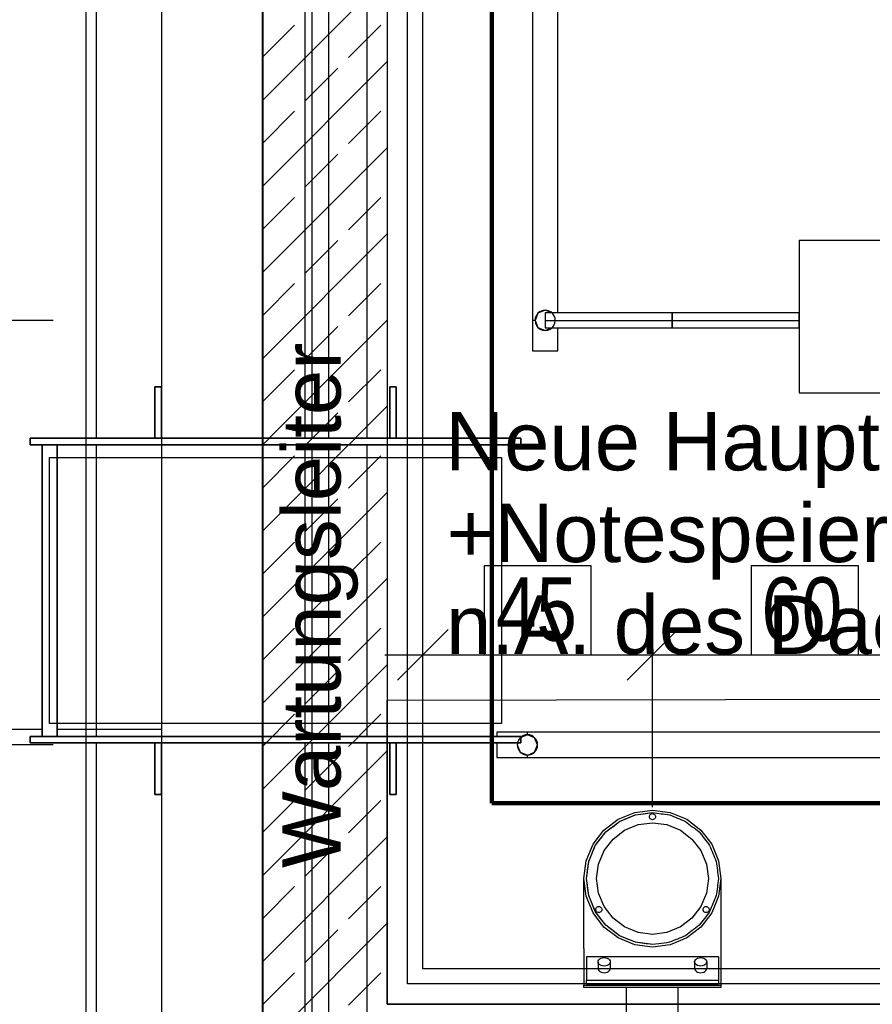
# Model space of a CAD drawing. Header units: metres. Extents: x -2 to 57.6, y -0.5 to 41.5.
# Tile 6 of 41: x 12 to 15.4, y 14 to 17.8. Entities that reach past the tile are written whole.
import ezdxf
from ezdxf.enums import TextEntityAlignment as Align

# ---------------------------------------------------------------- set-up
doc = ezdxf.new("R2010")
doc.units = ezdxf.units.M
doc.layers.add('ITB_ELT_Blitzschutz', color=5, linetype='Continuous')
doc.layers.add('ITB_XXX_xRef', color=251, linetype='Continuous')
doc.styles.add('ARIAL', font='txt', dxfattribs={"height": 0.2})
doc.styles.add('ARIAL NARROW', font='txt', dxfattribs={"height": 0.2})

# ---------------------------------------------------------------- blocks, each defined once
blk = doc.blocks.new('ITB_1003-ID-102-8-535-128')
at = {"layer": 'ITB_XXX_xRef', "lineweight": 25}
for p, q in [((208.8923, 157.2264), (208.8923, 182.634)), ((208.6479, 162.073), (208.6479, 178.4395)), ((208.6747, 162.0998), (208.6747, 178.4119)), ((208.7411, 162.1661), (208.7411, 178.3457)), ((209.5433, 177.1442), (209.5431, 165.0907)), ((209.6431, 165.0907), (209.6433, 177.0442)), ((208.0812, 171.4824), (208.0812, 163.4791)), ((208.4805, 165.9588), (208.9712, 166.4495)), ((208.4805, 166.1285), (208.606, 166.254)), ((208.8181, 166.1267), (208.9454, 166.254)), ((208.4805, 165.6194), (208.9712, 166.1101)), ((208.6484, 165.957), (208.7757, 166.0843)), ((208.4805, 165.7891), (208.606, 165.9146)), ((208.8181, 165.7873), (208.9454, 165.9146)), ((208.4805, 165.28), (208.9712, 165.7707)), ((208.6484, 165.6176), (208.7757, 165.7449)), ((208.4805, 165.4497), (208.606, 165.5752)), ((208.8181, 165.4479), (208.9454, 165.5752)), ((208.4805, 164.9406), (208.9712, 165.4313)), ((208.6484, 165.2782), (208.7757, 165.4055)), ((211.7931, 165.4056), (210.5931, 165.4056)), ((208.4805, 165.1103), (208.606, 165.2358)), ((208.8181, 165.1085), (208.9454, 165.2358)), ((207.6555, 165.0907), (206.468, 165.0907)), ((208.6484, 164.9388), (208.7757, 165.0661)), ((208.4805, 164.7709), (208.606, 164.8964)), ((208.8181, 164.7691), (208.9454, 164.8964)), ((210.5931, 164.8056), (211.7931, 164.8056)), ((208.4805, 164.4315), (208.606, 164.5569)), ((208.8181, 164.4297), (208.9454, 164.5569)), ((209.4212, 164.5498), (209.4212, 163.5022)), ((208.4805, 163.9224), (208.9712, 164.4131)), ((208.6484, 164.26), (208.7757, 164.3872)), ((209.1112, 163.586), (209.1112, 164.3735)), ((208.4805, 164.0921), (208.606, 164.2175)), ((208.8181, 164.0903), (208.9454, 164.2175)), ((209.7744, 164.1235), (209.3525, 164.1235)), ((209.3525, 164.1235), (209.3525, 163.7735)), ((209.7744, 163.7735), (209.7744, 164.1235)), ((210.8271, 164.1235), (210.4052, 164.1235)), ((210.4052, 164.1235), (210.4052, 163.7735)), ((210.8271, 163.7735), (210.8271, 164.1235)), ((208.4805, 163.5829), (208.9712, 164.0736)), ((208.6484, 163.9205), (208.7757, 164.0478)), ((210.0158, 163.1735), (210.0158, 163.961)), ((208.4805, 163.7527), (208.606, 163.8781)), ((208.8181, 163.7508), (208.9454, 163.8781)), ((209.2112, 163.8735), (209.0112, 163.6735)), ((210.1158, 163.8735), (209.9158, 163.6735)), ((208.9612, 163.7735), (209.1112, 163.7735)), ((209.1112, 163.7735), (210.0158, 163.7735)), ((209.3525, 163.7735), (209.7744, 163.7735)), ((210.0158, 163.7735), (211.2164, 163.7735)), ((210.4052, 163.7735), (210.8271, 163.7735)), ((208.6484, 163.5811), (208.7757, 163.7084)), ((208.9712, 163.5944), (212.4242, 163.6015)), ((222.8215, 163.4684), (209.5233, 163.4684)), ((208.6484, 163.2417), (208.7757, 163.369)), ((209.5233, 163.3684), (222.8215, 163.3684)), ((208.4805, 163.0738), (208.606, 163.1993)), ((208.8181, 163.072), (208.9454, 163.1993)), ((209.8807, 163.1255), (209.9458, 163.1524)), ((209.9458, 163.1524), (210.0157, 163.1616)), ((209.9484, 163.1428), (210.0157, 163.1516)), ((209.9806, 163.147), (209.9913, 163.1484)), ((209.9913, 163.1484), (210.0036, 163.15)), ((210.0036, 163.15), (210.0159, 163.1516)), ((210.0157, 163.1616), (210.0856, 163.1524)), ((210.0157, 163.1516), (210.0158, 163.1516)), ((210.0159, 163.1516), (210.0243, 163.1505)), ((210.0243, 163.1505), (210.0327, 163.1494)), ((210.0327, 163.1494), (210.0411, 163.1483)), ((210.0411, 163.1483), (210.0495, 163.1472)), ((210.0856, 163.1524), (210.1507, 163.1255)), ((209.8248, 163.0826), (209.8807, 163.1255)), ((209.8318, 163.0755), (209.8857, 163.1168)), ((209.8724, 163.1065), (209.8791, 163.1116)), ((209.8791, 163.1116), (209.8859, 163.1168)), ((209.8857, 163.1168), (209.9484, 163.1428)), ((209.8859, 163.1168), (209.8937, 163.1201)), ((209.8937, 163.1201), (209.9016, 163.1233)), ((209.9016, 163.1233), (209.9094, 163.1265)), ((209.9094, 163.1265), (209.9172, 163.1298)), ((209.9172, 163.1298), (209.9251, 163.133)), ((209.9251, 163.133), (209.9329, 163.1363)), ((209.9329, 163.1363), (209.9407, 163.1395)), ((209.9407, 163.1395), (209.9486, 163.1428)), ((209.9486, 163.1428), (209.9593, 163.1442)), ((209.9589, 163.1041), (210.0159, 163.1116)), ((209.9593, 163.1442), (209.9699, 163.1456)), ((209.9699, 163.1456), (209.9806, 163.147)), ((210.0037, 163.1356), (210.0041, 163.1387)), ((210.0041, 163.1325), (210.0037, 163.1356)), ((210.0041, 163.1387), (210.0053, 163.1416)), ((210.0053, 163.1296), (210.0041, 163.1325)), ((210.0053, 163.1416), (210.0072, 163.1441)), ((210.0072, 163.1272), (210.0053, 163.1296)), ((210.0072, 163.1441), (210.0097, 163.146)), ((210.0097, 163.1253), (210.0072, 163.1272)), ((210.0097, 163.146), (210.0126, 163.1472)), ((210.0126, 163.1241), (210.0097, 163.1253)), ((210.0126, 163.1472), (210.0157, 163.1476)), ((210.0157, 163.1236), (210.0126, 163.1241)), ((210.0157, 163.1476), (210.0188, 163.1472)), ((210.0188, 163.1241), (210.0157, 163.1236)), ((210.0159, 163.1116), (210.0728, 163.1041)), ((210.0188, 163.1472), (210.0217, 163.146)), ((210.0217, 163.1253), (210.0188, 163.1241)), ((210.0217, 163.146), (210.0242, 163.1441)), ((210.0242, 163.1272), (210.0217, 163.1253)), ((210.0242, 163.1441), (210.0261, 163.1416)), ((210.0261, 163.1296), (210.0242, 163.1272)), ((210.0261, 163.1416), (210.0273, 163.1387)), ((210.0273, 163.1325), (210.0261, 163.1296)), ((210.0273, 163.1387), (210.0277, 163.1356)), ((210.0277, 163.1356), (210.0273, 163.1325)), ((210.0495, 163.1472), (210.0579, 163.1461)), ((210.0579, 163.1461), (210.0663, 163.145)), ((210.0663, 163.145), (210.0748, 163.1439)), ((210.0748, 163.1439), (210.0832, 163.1428)), ((210.0832, 163.1428), (210.091, 163.1395)), ((210.091, 163.1395), (210.0988, 163.1363)), ((210.0988, 163.1363), (210.1067, 163.133)), ((210.1067, 163.133), (210.1145, 163.1298)), ((210.1145, 163.1298), (210.1224, 163.1265)), ((210.1224, 163.1265), (210.1302, 163.1233)), ((210.1302, 163.1233), (210.138, 163.1201)), ((210.138, 163.1201), (210.1459, 163.1168)), ((210.1459, 163.1168), (210.1526, 163.1116)), ((210.1507, 163.1255), (210.2066, 163.0826)), ((210.1526, 163.1116), (210.1593, 163.1065)), ((209.7819, 163.0266), (209.8248, 163.0826)), ((209.7905, 163.0216), (209.8318, 163.0755)), ((209.8269, 163.0688), (209.832, 163.0755)), ((209.832, 163.0755), (209.8388, 163.0807)), ((209.8388, 163.0807), (209.8455, 163.0858)), ((209.8455, 163.0858), (209.8522, 163.091)), ((209.8522, 163.091), (209.859, 163.0961)), ((209.859, 163.0961), (209.8657, 163.1013)), ((209.8603, 163.0472), (209.9059, 163.0822)), ((209.8657, 163.1013), (209.8724, 163.1065)), ((209.9059, 163.0822), (209.9589, 163.1041)), ((210.0728, 163.1041), (210.1259, 163.0822)), ((210.1259, 163.0822), (210.1714, 163.0472)), ((210.1593, 163.1065), (210.1661, 163.1013)), ((210.1661, 163.1013), (210.1728, 163.0961)), ((210.1728, 163.0961), (210.1795, 163.091)), ((210.1795, 163.091), (210.1863, 163.0858)), ((210.1863, 163.0858), (210.193, 163.0807)), ((210.193, 163.0807), (210.1997, 163.0755)), ((210.1997, 163.0755), (210.2049, 163.0688)), ((210.2066, 163.0826), (210.2495, 163.0266)), ((208.4805, 162.5647), (208.9712, 163.0554)), ((209.7959, 163.0284), (209.801, 163.0351)), ((209.801, 163.0351), (209.8062, 163.0418)), ((209.8062, 163.0418), (209.8114, 163.0486)), ((209.8114, 163.0486), (209.8165, 163.0553)), ((209.8165, 163.0553), (209.8217, 163.062)), ((209.8217, 163.062), (209.8269, 163.0688)), ((209.8254, 163.0016), (209.8603, 163.0472)), ((210.1714, 163.0472), (210.2064, 163.0016)), ((210.2049, 163.0688), (210.2101, 163.062)), ((210.2101, 163.062), (210.2152, 163.0553)), ((210.2152, 163.0553), (210.2204, 163.0486)), ((210.2204, 163.0486), (210.2256, 163.0418)), ((210.2256, 163.0418), (210.2307, 163.0351)), ((210.2307, 163.0351), (210.2359, 163.0284)), ((208.6484, 162.9023), (208.7757, 163.0296)), ((209.7549, 162.9615), (209.7819, 163.0266)), ((209.7645, 162.9589), (209.7905, 163.0216)), ((209.7777, 162.9903), (209.781, 162.9981)), ((209.781, 162.9981), (209.7842, 163.006)), ((209.7842, 163.006), (209.7875, 163.0138)), ((209.7875, 163.0138), (209.7907, 163.0216)), ((209.7907, 163.0216), (209.7959, 163.0284)), ((209.8034, 162.9486), (209.8254, 163.0016)), ((210.2064, 163.0016), (210.2284, 162.9486)), ((210.2359, 163.0284), (210.241, 163.0216)), ((210.241, 163.0216), (210.2443, 163.0138)), ((210.2443, 163.0138), (210.2475, 163.006)), ((210.2475, 163.006), (210.2508, 162.9981)), ((210.2495, 163.0266), (210.2765, 162.9615)), ((210.2508, 162.9981), (210.254, 162.9903)), ((209.7457, 162.8916), (209.7549, 162.9615)), ((209.7557, 162.8916), (209.7645, 162.9589)), ((209.7636, 162.9505), (209.7647, 162.9589)), ((209.7647, 162.9589), (209.768, 162.9668)), ((209.768, 162.9668), (209.7712, 162.9746)), ((209.7712, 162.9746), (209.7745, 162.9825)), ((209.7745, 162.9825), (209.7777, 162.9903)), ((210.254, 162.9903), (210.2573, 162.9825)), ((210.2573, 162.9825), (210.2605, 162.9746)), ((210.2605, 162.9746), (210.2638, 162.9668)), ((210.2638, 162.9668), (210.267, 162.9589)), ((210.267, 162.9589), (210.2681, 162.9505)), ((210.2765, 162.9615), (210.2857, 162.8916)), ((209.7581, 162.9085), (209.7592, 162.9169)), ((209.7592, 162.9169), (209.7603, 162.9253)), ((209.7603, 162.9253), (209.7614, 162.9337)), ((209.7614, 162.9337), (209.7625, 162.9421)), ((209.7625, 162.9421), (209.7636, 162.9505)), ((209.7959, 162.8916), (209.8034, 162.9486)), ((210.2284, 162.9486), (210.2359, 162.8916)), ((210.2681, 162.9505), (210.2692, 162.9421)), ((210.2692, 162.9421), (210.2703, 162.9337)), ((210.2703, 162.9337), (210.2714, 162.9253)), ((210.2714, 162.9253), (210.2726, 162.9169)), ((210.2726, 162.9169), (210.2737, 162.9085)), ((209.7549, 162.8218), (209.7457, 162.8916)), ((209.7457, 162.6166), (209.7457, 162.8916)), ((209.7645, 162.8243), (209.7557, 162.8916)), ((209.7559, 162.8916), (209.757, 162.9001)), ((209.757, 162.8832), (209.7559, 162.8916)), ((209.757, 162.9001), (209.7581, 162.9085)), ((209.7581, 162.8748), (209.757, 162.8832)), ((209.8034, 162.8347), (209.7959, 162.8916)), ((210.2359, 162.8916), (210.2284, 162.8347)), ((210.2737, 162.9085), (210.2748, 162.9001)), ((210.2748, 162.8832), (210.2737, 162.8748)), ((210.2748, 162.9001), (210.2759, 162.8916)), ((210.2759, 162.8916), (210.2748, 162.8832)), ((210.2857, 162.8916), (210.2765, 162.8218)), ((210.2857, 162.8916), (210.2857, 162.6166)), ((208.4805, 162.7344), (208.606, 162.8599)), ((208.8181, 162.7326), (208.9454, 162.8599)), ((209.7592, 162.8664), (209.7581, 162.8748)), ((209.7603, 162.858), (209.7592, 162.8664)), ((209.7614, 162.8496), (209.7603, 162.858)), ((209.7625, 162.8412), (209.7614, 162.8496)), ((209.7636, 162.8328), (209.7625, 162.8412)), ((210.2692, 162.8412), (210.2681, 162.8328)), ((210.2703, 162.8496), (210.2692, 162.8412)), ((210.2714, 162.858), (210.2703, 162.8496)), ((210.2726, 162.8664), (210.2714, 162.858)), ((210.2737, 162.8748), (210.2726, 162.8664)), ((209.7819, 162.7566), (209.7549, 162.8218)), ((209.7647, 162.8243), (209.7636, 162.8328)), ((209.7905, 162.7616), (209.7645, 162.8243)), ((209.768, 162.8165), (209.7647, 162.8243)), ((209.7712, 162.8087), (209.768, 162.8165)), ((209.7745, 162.8008), (209.7712, 162.8087)), ((209.7777, 162.793), (209.7745, 162.8008)), ((209.8254, 162.7816), (209.8034, 162.8347)), ((210.2284, 162.8347), (210.2064, 162.7816)), ((210.2765, 162.8218), (210.2495, 162.7566)), ((210.2573, 162.8008), (210.254, 162.793)), ((210.2605, 162.8087), (210.2573, 162.8008)), ((210.2638, 162.8165), (210.2605, 162.8087)), ((210.267, 162.8243), (210.2638, 162.8165)), ((210.2681, 162.8328), (210.267, 162.8243)), ((209.781, 162.7852), (209.7777, 162.793)), ((209.7842, 162.7773), (209.781, 162.7852)), ((209.7875, 162.7695), (209.7842, 162.7773)), ((209.7907, 162.7616), (209.7875, 162.7695)), ((209.8318, 162.7078), (209.7905, 162.7616)), ((209.7959, 162.7549), (209.7907, 162.7616)), ((209.7924, 162.7696), (209.7928, 162.7727)), ((209.7928, 162.7665), (209.7924, 162.7696)), ((209.7928, 162.7727), (209.794, 162.7756)), ((209.794, 162.7636), (209.7928, 162.7665)), ((209.794, 162.7756), (209.7959, 162.7781)), ((209.7959, 162.7612), (209.794, 162.7636)), ((209.7959, 162.7781), (209.7984, 162.78)), ((209.7984, 162.7593), (209.7959, 162.7612)), ((209.7984, 162.78), (209.8013, 162.7812)), ((209.8013, 162.7812), (209.8044, 162.7816)), ((209.8044, 162.7816), (209.8075, 162.7812)), ((209.8075, 162.7812), (209.8104, 162.78)), ((209.8104, 162.78), (209.8129, 162.7781)), ((209.8129, 162.7612), (209.8104, 162.7593)), ((209.8129, 162.7781), (209.8148, 162.7756)), ((209.8148, 162.7636), (209.8129, 162.7612)), ((209.8148, 162.7756), (209.816, 162.7727)), ((209.816, 162.7665), (209.8148, 162.7636)), ((209.816, 162.7727), (209.8164, 162.7696)), ((209.8164, 162.7696), (209.816, 162.7665)), ((209.8603, 162.7361), (209.8254, 162.7816)), ((210.2064, 162.7816), (210.1714, 162.7361)), ((210.215, 162.7696), (210.2154, 162.7727)), ((210.2154, 162.7665), (210.215, 162.7696)), ((210.2154, 162.7727), (210.2166, 162.7756)), ((210.2166, 162.7636), (210.2154, 162.7665)), ((210.2166, 162.7756), (210.2185, 162.7781)), ((210.2185, 162.7612), (210.2166, 162.7636)), ((210.2185, 162.7781), (210.221, 162.78)), ((210.221, 162.7593), (210.2185, 162.7612)), ((210.221, 162.78), (210.2239, 162.7812)), ((210.2239, 162.7812), (210.227, 162.7816)), ((210.227, 162.7816), (210.2301, 162.7812)), ((210.2301, 162.7812), (210.233, 162.78)), ((210.233, 162.78), (210.2355, 162.7781)), ((210.2355, 162.7612), (210.233, 162.7593)), ((210.2355, 162.7781), (210.2374, 162.7756)), ((210.2374, 162.7636), (210.2355, 162.7612)), ((210.241, 162.7616), (210.2359, 162.7549)), ((210.2374, 162.7756), (210.2386, 162.7727)), ((210.2386, 162.7665), (210.2374, 162.7636)), ((210.2386, 162.7727), (210.239, 162.7696)), ((210.239, 162.7696), (210.2386, 162.7665)), ((210.2443, 162.7695), (210.241, 162.7616)), ((210.2475, 162.7773), (210.2443, 162.7695)), ((210.2508, 162.7852), (210.2475, 162.7773)), ((210.254, 162.793), (210.2508, 162.7852)), ((209.8248, 162.7007), (209.7819, 162.7566)), ((209.801, 162.7482), (209.7959, 162.7549)), ((209.8013, 162.7581), (209.7984, 162.7593)), ((209.8062, 162.7414), (209.801, 162.7482)), ((209.8044, 162.7576), (209.8013, 162.7581)), ((209.8075, 162.7581), (209.8044, 162.7576)), ((209.8114, 162.7347), (209.8062, 162.7414)), ((209.8104, 162.7593), (209.8075, 162.7581)), ((209.8165, 162.728), (209.8114, 162.7347)), ((209.8217, 162.7213), (209.8165, 162.728)), ((209.8269, 162.7145), (209.8217, 162.7213)), ((209.9059, 162.7011), (209.8603, 162.7361)), ((210.1714, 162.7361), (210.1259, 162.7011)), ((210.2101, 162.7213), (210.2049, 162.7145)), ((210.2495, 162.7566), (210.2066, 162.7007)), ((210.2152, 162.728), (210.2101, 162.7213)), ((210.2204, 162.7347), (210.2152, 162.728)), ((210.2256, 162.7414), (210.2204, 162.7347)), ((210.2239, 162.7581), (210.221, 162.7593)), ((210.227, 162.7576), (210.2239, 162.7581)), ((210.2307, 162.7482), (210.2256, 162.7414)), ((210.2301, 162.7581), (210.227, 162.7576)), ((210.233, 162.7593), (210.2301, 162.7581)), ((210.2359, 162.7549), (210.2307, 162.7482)), ((208.4805, 162.2253), (208.9712, 162.716)), ((208.6484, 162.5629), (208.7757, 162.6902)), ((209.8807, 162.6578), (209.8248, 162.7007)), ((209.832, 162.7078), (209.8269, 162.7145)), ((209.8857, 162.6665), (209.8318, 162.7078)), ((209.8388, 162.7026), (209.832, 162.7078)), ((209.8455, 162.6975), (209.8388, 162.7026)), ((209.8522, 162.6923), (209.8455, 162.6975)), ((209.859, 162.6871), (209.8522, 162.6923)), ((209.8657, 162.682), (209.859, 162.6871)), ((209.9589, 162.6791), (209.9059, 162.7011)), ((210.1259, 162.7011), (210.0728, 162.6791)), ((210.2066, 162.7007), (210.1507, 162.6578)), ((210.1728, 162.6871), (210.1661, 162.682)), ((210.1795, 162.6923), (210.1728, 162.6871)), ((210.1863, 162.6975), (210.1795, 162.6923)), ((210.193, 162.7026), (210.1863, 162.6975)), ((210.1997, 162.7078), (210.193, 162.7026)), ((210.2049, 162.7145), (210.1997, 162.7078)), ((209.8724, 162.6768), (209.8657, 162.682)), ((209.8791, 162.6716), (209.8724, 162.6768)), ((209.8859, 162.6665), (209.8791, 162.6716)), ((209.9458, 162.6308), (209.8807, 162.6578)), ((209.9484, 162.6405), (209.8857, 162.6665)), ((209.8937, 162.6632), (209.8859, 162.6665)), ((209.9016, 162.66), (209.8937, 162.6632)), ((209.9094, 162.6567), (209.9016, 162.66)), ((209.9172, 162.6535), (209.9094, 162.6567)), ((209.9251, 162.6502), (209.9172, 162.6535)), ((209.9329, 162.647), (209.9251, 162.6502)), ((209.9407, 162.6437), (209.9329, 162.647)), ((209.9486, 162.6405), (209.9407, 162.6437)), ((210.0159, 162.6716), (209.9589, 162.6791)), ((210.0728, 162.6791), (210.0159, 162.6716)), ((210.091, 162.6437), (210.0832, 162.6405)), ((210.1507, 162.6578), (210.0856, 162.6308)), ((210.0988, 162.647), (210.091, 162.6437)), ((210.1067, 162.6502), (210.0988, 162.647)), ((210.1145, 162.6535), (210.1067, 162.6502)), ((210.1224, 162.6567), (210.1145, 162.6535)), ((210.1302, 162.66), (210.1224, 162.6567)), ((210.138, 162.6632), (210.1302, 162.66)), ((210.1459, 162.6665), (210.138, 162.6632)), ((210.1526, 162.6716), (210.1459, 162.6665)), ((210.1593, 162.6768), (210.1526, 162.6716)), ((210.1661, 162.682), (210.1593, 162.6768)), ((209.7457, 162.6166), (209.7457, 162.4716)), ((210.0157, 162.6216), (209.9458, 162.6308)), ((210.0157, 162.6316), (209.9484, 162.6405)), ((209.957, 162.6394), (209.9486, 162.6405)), ((209.9654, 162.6383), (209.957, 162.6394)), ((209.9738, 162.6372), (209.9654, 162.6383)), ((209.9822, 162.6361), (209.9738, 162.6372)), ((209.9906, 162.635), (209.9822, 162.6361)), ((209.9991, 162.6339), (209.9906, 162.635)), ((210.0075, 162.6327), (209.9991, 162.6339)), ((210.0159, 162.6316), (210.0075, 162.6327)), ((210.0158, 162.6317), (210.0157, 162.6316)), ((210.0856, 162.6308), (210.0157, 162.6216)), ((210.0282, 162.6333), (210.0159, 162.6316)), ((210.0405, 162.6349), (210.0282, 162.6333)), ((210.0512, 162.6363), (210.0405, 162.6349)), ((210.0618, 162.6377), (210.0512, 162.6363)), ((210.0725, 162.6391), (210.0618, 162.6377)), ((210.0832, 162.6405), (210.0725, 162.6391)), ((210.2857, 162.6166), (210.2857, 162.4716)), ((210.2757, 162.5834), (209.7557, 162.5834)), ((209.7557, 162.5834), (209.7557, 162.4914)), ((209.8017, 162.5636), (209.8025, 162.568)), ((209.8025, 162.568), (209.8049, 162.572)), ((209.8049, 162.572), (209.8087, 162.5756)), ((209.8087, 162.5756), (209.8137, 162.5783)), ((209.8137, 162.5783), (209.8195, 162.58)), ((209.8195, 162.58), (209.8257, 162.5805)), ((209.8257, 162.5805), (209.8319, 162.58)), ((209.8319, 162.58), (209.8377, 162.5783)), ((209.8377, 162.5783), (209.8426, 162.5756)), ((209.8426, 162.5756), (209.8465, 162.572)), ((209.8465, 162.572), (209.8489, 162.568)), ((209.8489, 162.568), (209.8497, 162.5636)), ((210.1817, 162.5636), (210.1825, 162.568)), ((210.1825, 162.568), (210.1849, 162.572)), ((210.1849, 162.572), (210.1887, 162.5756)), ((210.1887, 162.5756), (210.1937, 162.5783)), ((210.1937, 162.5783), (210.1995, 162.58)), ((210.1995, 162.58), (210.2057, 162.5805)), ((210.2057, 162.5805), (210.2119, 162.58)), ((210.2119, 162.58), (210.2177, 162.5783)), ((210.2177, 162.5783), (210.2226, 162.5756)), ((210.2226, 162.5756), (210.2265, 162.572)), ((210.2265, 162.572), (210.2289, 162.568)), ((210.2289, 162.568), (210.2297, 162.5636)), ((210.2757, 162.5834), (210.2757, 162.4914)), ((223.8037, 162.5363), (209.1112, 162.5363)), ((209.8025, 162.5592), (209.8017, 162.5636)), ((209.8017, 162.5636), (209.8017, 162.5374)), ((209.8017, 162.5374), (209.8025, 162.533)), ((209.8049, 162.5551), (209.8025, 162.5592)), ((209.8025, 162.533), (209.8049, 162.5289)), ((209.8087, 162.5516), (209.8049, 162.5551)), ((209.8049, 162.5289), (209.8087, 162.5254)), ((209.8137, 162.5489), (209.8087, 162.5516)), ((209.8195, 162.5472), (209.8137, 162.5489)), ((209.8257, 162.5466), (209.8195, 162.5472)), ((209.8319, 162.5472), (209.8257, 162.5466)), ((209.8377, 162.5489), (209.8319, 162.5472)), ((209.8426, 162.5516), (209.8377, 162.5489)), ((209.8465, 162.5551), (209.8426, 162.5516)), ((209.8426, 162.5254), (209.8465, 162.5289)), ((209.8489, 162.5592), (209.8465, 162.5551)), ((209.8465, 162.5289), (209.8489, 162.533)), ((209.8497, 162.5636), (209.8489, 162.5592)), ((209.8489, 162.533), (209.8497, 162.5374)), ((209.8497, 162.5636), (209.8497, 162.5374)), ((210.1825, 162.5592), (210.1817, 162.5636)), ((210.1817, 162.5636), (210.1817, 162.5374)), ((210.1817, 162.5374), (210.1825, 162.533)), ((210.1849, 162.5551), (210.1825, 162.5592)), ((210.1825, 162.533), (210.1849, 162.5289)), ((210.1887, 162.5516), (210.1849, 162.5551)), ((210.1849, 162.5289), (210.1887, 162.5254)), ((210.1937, 162.5489), (210.1887, 162.5516)), ((210.1995, 162.5472), (210.1937, 162.5489)), ((210.2057, 162.5466), (210.1995, 162.5472)), ((210.2119, 162.5472), (210.2057, 162.5466)), ((210.2177, 162.5489), (210.2119, 162.5472)), ((210.2226, 162.5516), (210.2177, 162.5489)), ((210.2265, 162.5551), (210.2226, 162.5516)), ((210.2226, 162.5254), (210.2265, 162.5289)), ((210.2289, 162.5592), (210.2265, 162.5551)), ((210.2265, 162.5289), (210.2289, 162.533)), ((210.2297, 162.5636), (210.2289, 162.5592)), ((210.2289, 162.533), (210.2297, 162.5374)), ((210.2297, 162.5636), (210.2297, 162.5374)), ((208.4805, 162.395), (208.606, 162.5205)), ((208.8181, 162.3932), (208.9454, 162.5205)), ((209.7557, 162.4752), (209.7557, 162.4914)), ((209.7557, 162.4914), (210.2757, 162.4914)), ((209.8087, 162.5254), (209.8137, 162.5227)), ((209.8137, 162.5227), (209.8195, 162.521)), ((209.8195, 162.521), (209.8257, 162.5204)), ((209.8257, 162.5204), (209.8319, 162.521)), ((209.8319, 162.521), (209.8377, 162.5227)), ((209.8377, 162.5227), (209.8426, 162.5254)), ((210.1887, 162.5254), (210.1937, 162.5227)), ((210.1937, 162.5227), (210.1995, 162.521)), ((210.1995, 162.521), (210.2057, 162.5204)), ((210.2057, 162.5204), (210.2119, 162.521)), ((210.2119, 162.521), (210.2177, 162.5227)), ((210.2177, 162.5227), (210.2226, 162.5254)), ((210.2757, 162.4914), (210.2757, 162.4752)), ((222.9415, 162.4763), (209.0512, 162.4763)), ((209.7457, 162.4631), (209.7457, 162.4716)), ((209.7457, 162.4716), (210.2857, 162.4716)), ((210.2857, 162.4631), (209.7457, 162.4631)), ((210.2757, 162.4752), (209.7557, 162.4752)), ((209.9146, 161.9609), (209.9139, 162.4631)), ((210.1168, 161.9644), (210.1175, 162.4631)), ((210.2857, 162.4716), (210.2857, 162.4631)), ((208.9712, 162.3963), (223.1815, 162.3963)), ((212.4251, 162.3963), (208.9712, 162.3963))]:
    blk.add_line(p, q, dxfattribs=at)
for s, height, style, p, p2 in [('Hauptentwässerung', 0.23, 'ARIAL', (210.0559, 164.4997), (212.9109, 164.4997)), ('+Notespeier', 0.23, 'ARIAL', (209.2058, 164.1383), (210.9456, 164.1383)), ('60', 0.25, 'ARIAL NARROW', (210.4449, 163.8283), (210.7637, 163.8283)), ('45', 0.25, 'ARIAL NARROW', (209.3993, 163.8278), (209.7181, 163.8278)), ('n.A. des Dachdeckers', 0.23, 'ARIAL', (209.2026, 163.7768), (212.343, 163.7768))]:
    blk.add_text(s, height=height, dxfattribs=dict(at, style=style)).set_placement(p, p2, align=Align.FIT)
at = {"lineweight": 25}
for points in [[(207.7835, 179.2584), (207.7835, 161.2505), (207.8254, 161.2505), (207.8254, 179.2586)], [(209.5931, 165.1307), (209.6214, 165.1189), (209.5648, 165.1189)]]:
    blk.add_wipeout(points, dxfattribs=at).dxf.layer = 'ITB_XXX_xRef'
at = {"layer": 'ITB_XXX_xRef', "lineweight": 25}
for p, q in [((207.7835, 179.2584), (207.7835, 161.2505)), ((207.8254, 161.2505), (207.8254, 179.2586)), ((207.8254, 161.2505), (207.8254, 179.2586)), ((208.0812, 163.4791), (203.2517, 163.4791))]:
    blk.add_line(p, q, dxfattribs=at)
at = {"lineweight": 25}
for points in [[(209.6431, 165.0907), (209.5431, 165.0907), (209.5431, 164.9707), (209.6431, 164.9707)], [(209.5233, 163.3684), (209.5233, 163.4684), (209.4033, 163.4684), (209.4033, 163.3684)]]:
    blk.add_wipeout(points, dxfattribs=at).dxf.layer = 'ITB_XXX_xRef'
at = {"layer": 'ITB_XXX_xRef', "lineweight": 25}
for p, q in [((209.6431, 165.0907), (209.5431, 165.0907)), ((209.5431, 165.0907), (209.5431, 164.9707)), ((209.5431, 165.0907), (209.5431, 164.9707)), ((209.6431, 164.9707), (209.6431, 165.0907)), ((209.6431, 164.9707), (209.6431, 165.0907)), ((209.5431, 164.9707), (209.6431, 164.9707)), ((209.5431, 164.9707), (209.6431, 164.9707)), ((209.5233, 163.4684), (209.4033, 163.4684)), ((209.4033, 163.4684), (209.4033, 163.3684)), ((209.5233, 163.4684), (209.4033, 163.4684)), ((209.4033, 163.4684), (209.4033, 163.3684)), ((209.5233, 163.3684), (209.5233, 163.4684)), ((209.4033, 163.3684), (209.5233, 163.3684)), ((209.4033, 163.3684), (209.5233, 163.3684))]:
    blk.add_line(p, q, dxfattribs=at)
at = {"lineweight": 25}
blk.add_wipeout([(209.4974, 164.626), (207.565, 164.626), (207.565, 164.6006), (209.4974, 164.6006)], dxfattribs=at).dxf.layer = 'ITB_XXX_xRef'
at = {"layer": 'ITB_XXX_xRef', "lineweight": 25}
for p, q in [((208.6484, 164.5994), (208.7757, 164.7266)), ((209.4974, 164.626), (207.565, 164.626)), ((207.565, 164.626), (207.565, 164.6006)), ((207.565, 164.6006), (207.565, 164.626)), ((209.4974, 164.6006), (209.4974, 164.626)), ((209.4974, 164.626), (209.4974, 164.6006)), ((207.565, 164.6006), (209.4974, 164.6006))]:
    blk.add_line(p, q, dxfattribs=at)
at = {"layer": 'ITB_XXX_xRef', "lineweight": 25, "style": 'ARIAL'}
blk.add_text('Neue', height=0.23, dxfattribs=at).set_placement((209.1994, 164.4997), (209.9667, 164.4997), align=Align.FIT)
at = {"lineweight": 25}
for points in [[(209.5648, 165.1189), (209.6214, 165.1189), (209.6331, 165.0907)], [(209.5233, 163.4584), (209.5516, 163.4466), (209.495, 163.4466)]]:
    blk.add_wipeout(points, dxfattribs=at).dxf.layer = 'ITB_XXX_xRef'
for points in [[(209.5648, 165.1189), (209.6331, 165.0907), (209.5531, 165.0907)], [(208.0812, 164.626), (208.0812, 164.8292), (208.0558, 164.8292), (208.0558, 164.626)], [(208.9812, 164.8292), (208.9812, 164.626), (209.0066, 164.626), (209.0066, 164.8292)], [(209.495, 163.4466), (209.5516, 163.4466), (209.5633, 163.4184)]]:
    blk.add_wipeout(points, dxfattribs=at).dxf.layer = 'ITB_XXX_xRef'
at = {"layer": 'ITB_XXX_xRef', "lineweight": 25}
for p, q in [((209.5931, 165.1307), (209.5648, 165.1189)), ((209.6214, 165.1189), (209.5931, 165.1307)), ((208.4805, 164.6012), (208.9712, 165.0919)), ((208.0812, 164.8292), (208.0558, 164.8292)), ((208.0558, 164.8292), (208.0558, 164.626)), ((208.0558, 164.626), (208.0558, 164.8292)), ((208.0558, 164.8292), (208.0812, 164.8292)), ((208.0812, 164.626), (208.0812, 164.8292)), ((208.0812, 164.8292), (208.0812, 164.626)), ((208.9812, 164.8292), (208.9812, 164.626)), ((209.0066, 164.8292), (208.9812, 164.8292)), ((208.9812, 164.8292), (209.0066, 164.8292)), ((208.9812, 164.626), (208.9812, 164.8292)), ((209.0066, 164.626), (209.0066, 164.8292)), ((209.0066, 164.8292), (209.0066, 164.626)), ((208.4805, 164.2618), (208.9712, 164.7525)), ((207.565, 164.626), (209.4974, 164.626)), ((208.0558, 164.626), (208.0812, 164.626)), ((208.0812, 164.626), (208.0558, 164.626)), ((208.9812, 164.626), (209.0066, 164.626)), ((209.0066, 164.626), (208.9812, 164.626))]:
    blk.add_line(p, q, dxfattribs=at)
at = {"lineweight": 25}
for points in [[(209.5531, 165.0907), (209.6331, 165.0907), (209.5648, 165.0624)], [(209.495, 163.4466), (209.5633, 163.4184), (209.4833, 163.4184)]]:
    blk.add_wipeout(points, dxfattribs=at).dxf.layer = 'ITB_XXX_xRef'
at = {"layer": 'ITB_XXX_xRef', "lineweight": 25}
for p, q in [((209.5233, 163.4584), (209.495, 163.4466)), ((209.5233, 163.4584), (209.5233, 163.4584)), ((209.5516, 163.4466), (209.5233, 163.4584)), ((209.5233, 163.4584), (209.5233, 163.4584))]:
    blk.add_line(p, q, dxfattribs=at)
at = {"lineweight": 25}
for points in [[(209.5648, 165.0624), (209.6331, 165.0907), (209.6214, 165.0624)], [(209.4833, 163.4184), (209.5633, 163.4184), (209.5516, 163.3901)]]:
    blk.add_wipeout(points, dxfattribs=at).dxf.layer = 'ITB_XXX_xRef'
at = {"layer": 'ITB_XXX_xRef', "lineweight": 25}
for p, q in [((209.5648, 165.1189), (209.5531, 165.0907)), ((209.5531, 165.0907), (209.5531, 165.0907)), ((209.5531, 165.0907), (209.5531, 165.0907)), ((209.6331, 165.0907), (209.6214, 165.1189)), ((209.6331, 165.0907), (209.6331, 165.0907)), ((209.6331, 165.0907), (209.6331, 165.0907))]:
    blk.add_line(p, q, dxfattribs=at)
at = {"lineweight": 25}
for points in [[(209.5648, 165.0624), (209.6214, 165.0624), (209.5931, 165.0507)], [(209.4833, 163.4184), (209.5516, 163.3901), (209.495, 163.3901)]]:
    blk.add_wipeout(points, dxfattribs=at).dxf.layer = 'ITB_XXX_xRef'
at = {"layer": 'ITB_XXX_xRef', "lineweight": 25}
for p, q in [((209.5531, 165.0907), (209.5648, 165.0624)), ((209.6214, 165.0624), (209.6331, 165.0907)), ((209.5648, 165.0624), (209.5931, 165.0507)), ((209.5931, 165.0507), (209.6214, 165.0624)), ((209.495, 163.4466), (209.4833, 163.4184)), ((209.5633, 163.4184), (209.5516, 163.4466))]:
    blk.add_line(p, q, dxfattribs=at)
at = {"lineweight": 25}
blk.add_wipeout([(209.495, 163.3901), (209.5516, 163.3901), (209.5233, 163.3784)], dxfattribs=at).dxf.layer = 'ITB_XXX_xRef'
at = {"layer": 'ITB_XXX_xRef', "lineweight": 25}
for p, q in [((209.4833, 163.4184), (209.495, 163.3901)), ((209.495, 163.3901), (209.5233, 163.3784)), ((209.5233, 163.3784), (209.5516, 163.3901)), ((209.5516, 163.3901), (209.5633, 163.4184)), ((209.5233, 163.3784), (209.5233, 163.3784)), ((209.5233, 163.3784), (209.5233, 163.3784))]:
    blk.add_line(p, q, dxfattribs=at)
blk.add_arc((209.5233, 163.4184), 0.04, 270, 90, dxfattribs=at)
at = {"lineweight": 25}
blk.add_wipeout([(209.5931, 165.0907), (209.5931, 165.0607), (210.0931, 165.0607), (210.0931, 165.1207), (209.5931, 165.1207)], dxfattribs=at).dxf.layer = 'ITB_XXX_xRef'
at = {"layer": 'ITB_XXX_xRef', "lineweight": 25}
for p, q in [((210.0931, 165.1207), (209.5931, 165.1207)), ((209.5931, 165.1207), (209.5931, 165.0907)), ((209.5931, 165.1207), (209.5931, 165.0907)), ((209.5931, 165.0907), (209.5931, 165.0607)), ((209.5931, 165.0907), (209.5931, 165.0607)), ((210.0931, 165.0607), (210.0931, 165.1207)), ((209.5931, 165.0607), (210.0931, 165.0607))]:
    blk.add_line(p, q, dxfattribs=at)
for start, end in [(359.9993, 179.9993), (179.9993, 359.9993)]:
    blk.add_arc((209.5931, 165.0907), 0.04, start, end, dxfattribs=at)
at = {"lineweight": 25}
blk.add_wipeout([(207.565, 163.426), (209.4974, 163.426), (209.4974, 163.4514), (207.565, 163.4514)], dxfattribs=at).dxf.layer = 'ITB_XXX_xRef'
at = {"layer": 'ITB_XXX_xRef', "lineweight": 25}
for p, q in [((207.7835, 179.3003), (207.7835, 161.2086)), ((208.4805, 178.607), (208.4805, 161.9056)), ((208.4784, 178.4395), (208.4784, 161.9035)), ((209.0512, 162.4763), (209.0512, 178.0365)), ((209.1112, 162.5363), (209.1112, 177.9763)), ((208.4805, 163.4132), (208.606, 163.5387)), ((208.8181, 163.4114), (208.9454, 163.5387)), ((209.4974, 163.4514), (207.565, 163.4514)), ((207.565, 163.4514), (207.565, 163.426)), ((207.565, 163.426), (207.565, 163.4514)), ((207.565, 163.426), (209.4974, 163.426)), ((209.4974, 163.426), (209.4974, 163.4514)), ((209.4974, 163.4514), (209.4974, 163.426)), ((207.6555, 163.4184), (206.468, 163.4184))]:
    blk.add_line(p, q, dxfattribs=at)
blk.add_arc((209.5233, 163.4184), 0.04, 90, 270, dxfattribs=at)
at = {"layer": 'ITB_XXX_xRef', "lineweight": 25, "style": 'ARIAL'}
blk.add_text('Wartungsleiter', height=0.23, rotation=90, dxfattribs=at).set_placement((208.7875, 162.9333), (208.7875, 165.0028), align=Align.FIT)
at = {"lineweight": 25}
blk.add_wipeout([(210.5931, 165.0907), (210.5931, 165.1207), (210.0931, 165.1207), (210.0931, 165.0607), (210.5931, 165.0607)], dxfattribs=at).dxf.layer = 'ITB_XXX_xRef'
at = {"layer": 'ITB_XXX_xRef', "lineweight": 25}
for p, q in [((210.5931, 165.4056), (210.5931, 164.8056)), ((210.0931, 165.1207), (209.5931, 165.1207)), ((209.5931, 165.0907), (210.5931, 165.0907)), ((210.5931, 165.1207), (210.0931, 165.1207)), ((210.0931, 165.1207), (210.0931, 165.0607)), ((210.5931, 165.1207), (210.0931, 165.1207)), ((210.5931, 165.0907), (210.5931, 165.1207)), ((210.5931, 165.0907), (210.5931, 165.1207)), ((210.5931, 165.0607), (210.5931, 165.0907)), ((210.5931, 165.0607), (210.5931, 165.0907)), ((209.5931, 165.0607), (210.0931, 165.0607)), ((210.0931, 165.0607), (210.5931, 165.0607)), ((210.0931, 165.0607), (210.5931, 165.0607))]:
    blk.add_line(p, q, dxfattribs=at)
at = {"lineweight": 25}
for points in [[(207.6112, 164.6006), (207.6112, 163.4514), (207.6712, 163.4514), (207.6712, 164.6006)], [(208.0812, 163.2228), (208.0812, 163.426), (208.0558, 163.426), (208.0558, 163.2228)], [(208.9812, 163.426), (208.9812, 163.2228), (209.0066, 163.2228), (209.0066, 163.426)]]:
    blk.add_wipeout(points, dxfattribs=at).dxf.layer = 'ITB_XXX_xRef'
at = {"layer": 'ITB_XXX_xRef', "lineweight": 25}
for p, q in [((208.0812, 179.0063), (208.0812, 161.5063)), ((208.9712, 178.1163), (208.9712, 162.3963)), ((208.9712, 178.1163), (208.9712, 162.3963)), ((209.4974, 164.6006), (207.565, 164.6006)), ((207.6112, 164.6006), (207.6112, 163.4514)), ((207.6712, 164.6006), (207.6112, 164.6006)), ((207.6112, 164.6006), (207.6712, 164.6006)), ((207.6112, 163.4514), (207.6112, 164.6006)), ((207.6712, 163.4514), (207.6712, 164.6006)), ((207.6712, 164.6006), (207.6712, 163.4514)), ((207.6412, 163.5022), (207.6412, 164.5498)), ((207.6412, 164.5498), (209.4212, 164.5498)), ((208.4805, 163.2435), (208.9712, 163.7342)), ((208.9712, 162.3963), (208.9712, 163.5944)), ((209.4212, 163.5022), (207.6412, 163.5022)), ((207.565, 163.4514), (209.4974, 163.4514)), ((209.4974, 163.426), (207.565, 163.426)), ((207.6112, 163.4514), (207.6712, 163.4514)), ((207.6712, 163.4514), (207.6112, 163.4514)), ((208.0812, 163.426), (208.0558, 163.426)), ((208.0558, 163.426), (208.0558, 163.2228)), ((208.0558, 163.2228), (208.0558, 163.426)), ((208.0558, 163.426), (208.0812, 163.426)), ((208.0812, 163.2228), (208.0812, 163.426)), ((208.0812, 163.426), (208.0812, 163.2228)), ((208.9812, 163.426), (208.9812, 163.2228)), ((209.0066, 163.426), (208.9812, 163.426)), ((208.9812, 163.426), (209.0066, 163.426)), ((208.9812, 163.2228), (208.9812, 163.426)), ((209.0066, 163.2228), (209.0066, 163.426)), ((209.0066, 163.426), (209.0066, 163.2228)), ((208.4805, 162.9041), (208.9712, 163.3948)), ((208.0558, 163.2228), (208.0812, 163.2228)), ((208.0812, 163.2228), (208.0558, 163.2228)), ((208.9812, 163.2228), (209.0066, 163.2228)), ((209.0066, 163.2228), (208.9812, 163.2228))]:
    blk.add_line(p, q, dxfattribs=at)

msp = doc.modelspace()

# ---------------------------------------------------------------- block references
at = {"layer": 'ITB_XXX_xRef', "lineweight": 25}
msp.add_blockref('ITB_1003-ID-102-8-535-128', (-195.4999, -148.4381), dxfattribs=at)

# ---------------------------------------------------------------- next in the draw order: linework, layer by layer
at = {"layer": 'ITB_ELT_Blitzschutz', "color": 5, "lineweight": 100}
for p, q in [((13.8836, 14.7503), (13.8836, 18.6705)), ((18.0684, 14.7503), (13.8836, 14.7503))]:
    msp.add_line(p, q, dxfattribs=at)

doc.saveas('drawing.dxf')
